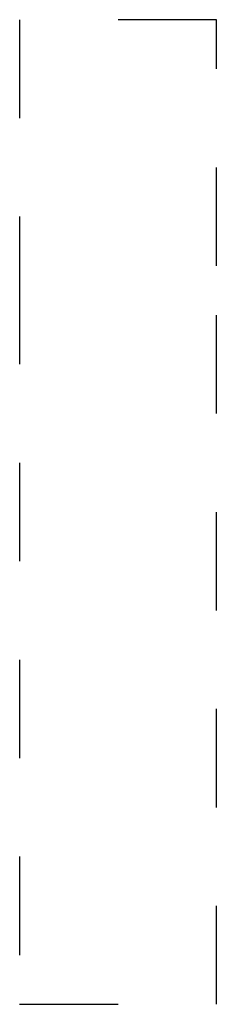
# Model space of a CAD drawing. Header units: metres. Extents: x -38 to 106, y -15 to 20.
# Tile 29 of 40: x 51.4 to 51.6, y 15.65 to 16.65. Entities that reach past the tile are written whole.
import ezdxf

# ---------------------------------------------------------------- set-up
doc = ezdxf.new("R2010")
doc.units = ezdxf.units.M
doc.linetypes.add('______2', pattern=[0.0405, 0.03, -0.0105])
doc.layers.add('XR$7$Стена_ бетон несущ.', color=7, linetype='Continuous', lineweight=70, true_color=0xb4b496)

msp = doc.modelspace()

# ---------------------------------------------------------------- linework, layer by layer
at = {"layer": 'XR$7$Стена_ бетон несущ.', "color": 253, "linetype": '______2', "lineweight": -3, "true_color": 0xa0a0a0, "transparency": 33554687}
for p, q in [((51.4, 16.65), (51.4, 16.4)), ((51.6, 16.65), (51.4, 16.65)), ((51.6, 16.4), (51.6, 16.65)), ((51.4, 16.4), (51.4, 15.65)), ((51.6, 15.65), (51.6, 16.4)), ((51.4, 15.65), (51.6, 15.65))]:
    msp.add_line(p, q, dxfattribs=at)

doc.saveas('drawing.dxf')
